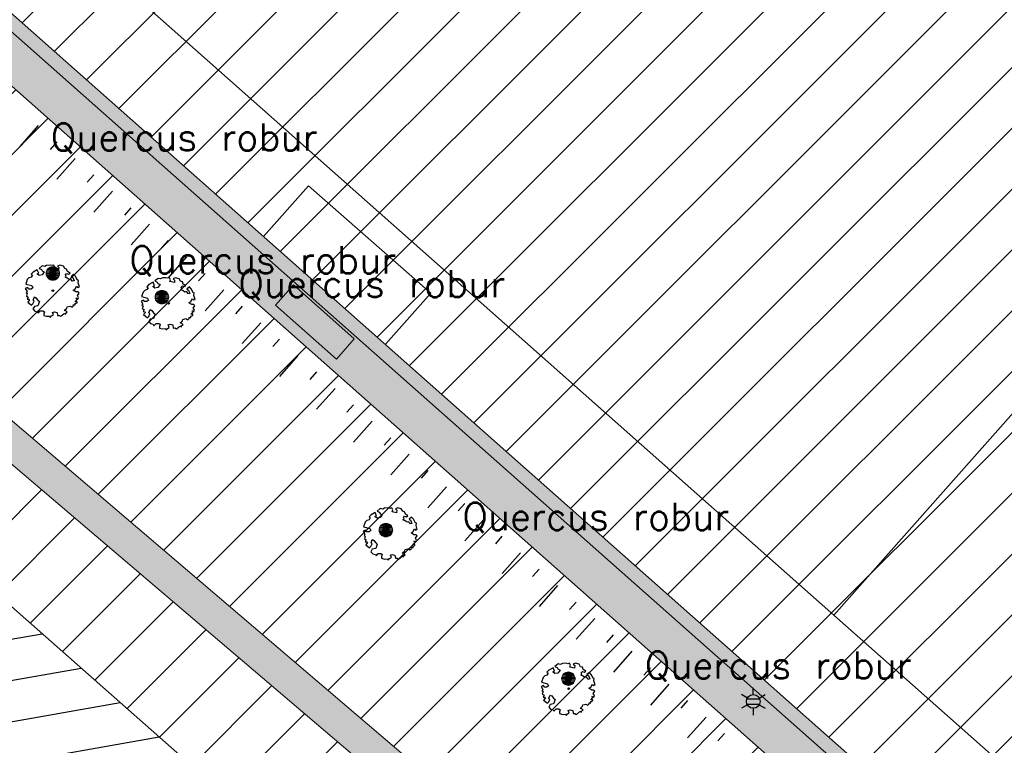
# Model space of a CAD drawing. Header units: metres. Extents: x 102852 to 106916, y 385458 to 392749.
# Tile 32 of 59: x 104866 to 104902, y 388155 to 388182. Entities that reach past the tile are written whole.
import ezdxf
from ezdxf.enums import TextEntityAlignment as Align

# ---------------------------------------------------------------- set-up
doc = ezdxf.new("R2010")
doc.units = ezdxf.units.M
for name, color, linetype, lineweight in [('0-GRAS OM SPORTVELDEN', 2, 'Continuous', 30), ('0-GRAS SPORTVELDEN', 3, 'Continuous', 30), ('0-KUNSTGRAS SPORTVELDEN', 152, 'Continuous', 30), ('0-VERHARDING', 5, 'Continuous', 30), ('B-WE-GR-BOOM-S', 90, 'Continuous', 30), ('B-WE-IE-GEBOUW-G', 10, 'Continuous', 0), ('B-WE-IE-OV-LICHTMAST-S', 40, 'Continuous', 30), ('B-WE-VH-KANTVERHARDING-G', 60, 'Continuous', 13), ('B-WE-VW-MARKERING_LANGS_STREEP_DOORGETROKKEN-G', 7, 'Continuous', 13), ('Bomen', 84, 'Continuous', 0), ('Boomsoort', 10, 'Continuous', 0)]:
    doc.layers.add(name, color=color, linetype=linetype, lineweight=lineweight)
doc.layers.add('03_INR_TALUD', color=1, linetype='Continuous')
doc.layers.add('X-XX-AL-HULPLIJN-G', color=2, linetype='Continuous', lineweight=18, plot=False)
doc.styles.add('NLCS-ISO', font='NLCS-ISO.ttf')
doc.styles.add('NLCS-ISO-M200-T25', font='NLCS-ISO.ttf', dxfattribs={"height": 0.5})
doc.styles.add('Style-txt', font='txt.shx')
pattern_1 = [(45, (0, 0), (-1.122532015, 1.122532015), [])]

# ---------------------------------------------------------------- blocks, each defined once
blk = doc.blocks.new('B-SIE-WEG_LICHTMAST-SO_7')
at = {"ltscale": 0.1}
for p, q in [((0, 1.27), (0, 2.53)), ((-1.1, 0.63), (-2.19, 1.27)), ((1.1, 0.63), (2.19, 1.27)), ((-1.1, -0.63), (-2.19, -1.27)), ((0, -1.27), (0, -2.53)), ((1.1, -0.63), (2.19, -1.27))]:
    blk.add_line(p, q, dxfattribs=at)
at = {"flags": 128}
for points in [[(-1.16, 0.5), (1.16, 0.5)], [(-1.16, -0.5), (1.16, -0.5)]]:
    blk.add_lwpolyline(points, dxfattribs=at)
at = {"ltscale": 0.1}
blk.add_circle((0, 0), 1.27, dxfattribs=at)
at = {"style": 'NLCS-ISO'}
blk.add_attdef('TYPE', text='', height=1.8, dxfattribs=at).set_placement((0, 2.53), align=Align.BOTTOM_CENTER)
blk = doc.blocks.new('SGR-BOOM_06_10')
at = {"linetype": 'Continuous', "flags": 128}
blk.add_lwpolyline([(2.7, 3.52), (2.53, 3.94), (2.2, 4.06), (1.94, 4.52), (1.27, 4.69), (0.86, 4.52), (1.11, 4.27), (1.06, 3.81), (0.23, 3.98), (0.35, 4.32), (0.18, 4.69), (-0.15, 4.61), (-0.49, 4.69), (-1.15, 4.65), (-1.49, 4.48), (-1.95, 4.57), (-2.54, 4.11), (-2.12, 3.9), (-1.99, 3.64), (-1.58, 3.44), (-1.99, 2.89), (-2.54, 2.77), (-2.92, 3.1), (-2.62, 3.22), (-2.87, 3.86), (-3.63, 3.43), (-4, 3.02), (-3.79, 2.85), (-4, 2.51), (-4.42, 2.35), (-4.72, 2.05), (-5.01, 1.21), (-3.88, 0.92), (-3.71, 0.54), (-4, 0.29), (-4.51, 0.29), (-4.6, 0.56), (-5.09, 0.38), (-4.76, -0.17), (-4.93, -0.38), (-4.72, -0.54), (-4.88, -1.01), (-4.53, -1.18), (-4.72, -1.55), (-4.42, -1.59), (-4.29, -1.71), (-4.62, -2.11), (-3.92, -2.68), (-3.67, -2.43), (-3.46, -1.97), (-3.63, -1.76), (-3.42, -1.17), (-3.12, -1.34), (-2.79, -1.76), (-2.5, -2.01), (-2.79, -2.81), (-3.42, -2.93), (-3.67, -3.39), (-3.33, -3.77), (-2.83, -3.9), (-2.77, -4.02), (-2.71, -4.15), (-2.33, -3.73), (-1.83, -3.73), (-1.57, -3.9), (-1.7, -4.27), (-1.7, -4.61), (-1.15, -4.74), (-0.61, -4.69), (-0.49, -4.94), (-0.23, -4.65), (0.1, -4.48), (-0.06, -4.01), (0.27, -3.9), (0.77, -4.02), (0.86, -4.61), (1.15, -4.57), (1.44, -4.74), (2.07, -4.23), (2.37, -4.36), (2.32, -4.15), (2.66, -3.98), (2.41, -3.73), (2.11, -3.64), (2.57, -3.23), (2.62, -2.98), (3.16, -2.85), (3.54, -3.06), (3.79, -2.81), (3.77, -2.63), (4.12, -2.63), (4.12, -2.39), (4.46, -2.26), (4.46, -2.05), (4.08, -2.05), (4.54, -1.59), (4.25, -1.42), (4.63, -1.55), (4.75, -1.26), (4.54, -0.92), (4.84, -0.46), (4.67, -0.25), (4.25, -0.25), (3.75, 0.08), (4.08, 0.29), (4.38, 0.84), (4.54, 0.59), (4.88, 0.71), (4.67, 1.43), (4.71, 1.89), (4.5, 1.97), (4.16, 2.64), (3.83, 3.01), (3.37, 2.6), (3.66, 2.43), (3.91, 1.8), (3.54, 1.72), (3.33, 2.14), (2.99, 2.05), (2.66, 2.31), (2.24, 2.51), (2.45, 2.68), (2.32, 2.93), (2.53, 3.18), (2.87, 3.06), (3.16, 3.23)], close=True, dxfattribs=at)
blk.add_circle((0, 0), 0.15)
at = {"style": 'NLCS-ISO-M200-T25'}
blk.add_attdef('TYPE', (0, 0), '', height=1.8, dxfattribs=at)
blk = doc.blocks.new('MPOLYGON_224')
at = {"layer": 'Bomen', "flags": 128}
for points in [[(104871.177, 388172.042), (104871.172, 388171.993), (104871.672, 388171.993)], [(104871.172, 388171.993), (104871.177, 388171.944), (104871.668, 388171.944)], [(104871.172, 388171.993), (104871.672, 388171.993), (104871.668, 388171.944)], [(104871.191, 388172.089), (104871.177, 388172.042), (104871.668, 388172.042)], [(104871.177, 388172.042), (104871.668, 388172.042), (104871.672, 388171.993)], [(104871.215, 388172.132), (104871.191, 388172.089), (104871.653, 388172.089)], [(104871.191, 388172.089), (104871.653, 388172.089), (104871.668, 388172.042)], [(104871.246, 388172.17), (104871.215, 388172.132), (104871.63, 388172.132)], [(104871.215, 388172.132), (104871.63, 388172.132), (104871.653, 388172.089)], [(104871.284, 388172.201), (104871.246, 388172.17), (104871.599, 388172.17)], [(104871.246, 388172.17), (104871.599, 388172.17), (104871.63, 388172.132)], [(104871.327, 388172.224), (104871.284, 388172.201), (104871.561, 388172.201)], [(104871.284, 388172.201), (104871.561, 388172.201), (104871.599, 388172.17)], [(104871.374, 388172.238), (104871.327, 388172.224), (104871.518, 388172.224)], [(104871.327, 388172.224), (104871.518, 388172.224), (104871.561, 388172.201)], [(104871.422, 388172.243), (104871.374, 388172.238), (104871.471, 388172.238)], [(104871.374, 388172.238), (104871.471, 388172.238), (104871.518, 388172.224)], [(104871.177, 388171.944), (104871.191, 388171.897), (104871.653, 388171.897)], [(104871.177, 388171.944), (104871.668, 388171.944), (104871.653, 388171.897)], [(104871.191, 388171.897), (104871.215, 388171.854), (104871.63, 388171.854)], [(104871.191, 388171.897), (104871.653, 388171.897), (104871.63, 388171.854)], [(104871.215, 388171.854), (104871.246, 388171.816), (104871.599, 388171.816)], [(104871.215, 388171.854), (104871.63, 388171.854), (104871.599, 388171.816)], [(104871.246, 388171.816), (104871.284, 388171.785), (104871.561, 388171.785)], [(104871.246, 388171.816), (104871.599, 388171.816), (104871.561, 388171.785)], [(104871.284, 388171.785), (104871.327, 388171.762), (104871.518, 388171.762)], [(104871.284, 388171.785), (104871.561, 388171.785), (104871.518, 388171.762)], [(104871.327, 388171.762), (104871.374, 388171.748), (104871.471, 388171.748)], [(104871.327, 388171.762), (104871.518, 388171.762), (104871.471, 388171.748)], [(104871.374, 388171.748), (104871.471, 388171.748), (104871.422, 388171.743)]]:
    blk.add_lwpolyline(points, close=True, dxfattribs=at)
at = {"layer": 'Bomen', "color": 74, "true_color": 0x55aa00, "flags": 128}
for points in [[(104871.172, 388171.993), (104871.177, 388172.042)], [(104871.177, 388171.944), (104871.172, 388171.993)], [(104871.177, 388172.042), (104871.191, 388172.089)], [(104871.191, 388172.089), (104871.215, 388172.132)], [(104871.215, 388172.132), (104871.246, 388172.17)], [(104871.246, 388172.17), (104871.284, 388172.201)], [(104871.284, 388172.201), (104871.327, 388172.224)], [(104871.327, 388172.224), (104871.374, 388172.238)], [(104871.374, 388172.238), (104871.422, 388172.243)], [(104871.422, 388172.243), (104871.471, 388172.238)], [(104871.471, 388172.238), (104871.518, 388172.224)], [(104871.518, 388172.224), (104871.561, 388172.201)], [(104871.561, 388172.201), (104871.599, 388172.17)], [(104871.599, 388172.17), (104871.63, 388172.132)], [(104871.63, 388172.132), (104871.653, 388172.089)], [(104871.653, 388172.089), (104871.668, 388172.042)], [(104871.668, 388172.042), (104871.672, 388171.993)], [(104871.672, 388171.993), (104871.668, 388171.944)], [(104871.191, 388171.897), (104871.177, 388171.944)], [(104871.215, 388171.854), (104871.191, 388171.897)], [(104871.246, 388171.816), (104871.215, 388171.854)], [(104871.284, 388171.785), (104871.246, 388171.816)], [(104871.327, 388171.762), (104871.284, 388171.785)], [(104871.374, 388171.748), (104871.327, 388171.762)], [(104871.422, 388171.743), (104871.374, 388171.748)], [(104871.471, 388171.748), (104871.422, 388171.743)], [(104871.518, 388171.762), (104871.471, 388171.748)], [(104871.561, 388171.785), (104871.518, 388171.762)], [(104871.599, 388171.816), (104871.561, 388171.785)], [(104871.63, 388171.854), (104871.599, 388171.816)], [(104871.653, 388171.897), (104871.63, 388171.854)], [(104871.668, 388171.944), (104871.653, 388171.897)]]:
    blk.add_lwpolyline(points, dxfattribs=at)
at = {"layer": 'Bomen'}
for points in [[(104871.177, 388172.042), (104871.172, 388171.993), (104871.672, 388171.993)], [(104871.191, 388172.089), (104871.177, 388172.042), (104871.668, 388172.042)], [(104871.177, 388172.042), (104871.668, 388172.042), (104871.672, 388171.993)], [(104871.215, 388172.132), (104871.191, 388172.089), (104871.653, 388172.089)], [(104871.191, 388172.089), (104871.653, 388172.089), (104871.668, 388172.042)], [(104871.246, 388172.17), (104871.215, 388172.132), (104871.63, 388172.132)], [(104871.215, 388172.132), (104871.63, 388172.132), (104871.653, 388172.089)], [(104871.284, 388172.201), (104871.246, 388172.17), (104871.599, 388172.17)], [(104871.246, 388172.17), (104871.599, 388172.17), (104871.63, 388172.132)], [(104871.327, 388172.224), (104871.284, 388172.201), (104871.561, 388172.201)], [(104871.284, 388172.201), (104871.561, 388172.201), (104871.599, 388172.17)], [(104871.374, 388172.238), (104871.327, 388172.224), (104871.518, 388172.224)], [(104871.327, 388172.224), (104871.518, 388172.224), (104871.561, 388172.201)], [(104871.422, 388172.243), (104871.374, 388172.238), (104871.471, 388172.238)], [(104871.374, 388172.238), (104871.471, 388172.238), (104871.518, 388172.224)]]:
    blk.add_solid(points, dxfattribs=at)
at = {"layer": 'Bomen', "extrusion": (0, 0, -1)}
for points in [[(-104871.172, 388171.993), (-104871.177, 388171.944), (-104871.668, 388171.944)], [(-104871.172, 388171.993), (-104871.672, 388171.993), (-104871.668, 388171.944)], [(-104871.177, 388171.944), (-104871.191, 388171.897), (-104871.653, 388171.897)], [(-104871.177, 388171.944), (-104871.668, 388171.944), (-104871.653, 388171.897)], [(-104871.191, 388171.897), (-104871.215, 388171.854), (-104871.63, 388171.854)], [(-104871.191, 388171.897), (-104871.653, 388171.897), (-104871.63, 388171.854)], [(-104871.215, 388171.854), (-104871.246, 388171.816), (-104871.599, 388171.816)], [(-104871.215, 388171.854), (-104871.63, 388171.854), (-104871.599, 388171.816)], [(-104871.246, 388171.816), (-104871.284, 388171.785), (-104871.561, 388171.785)], [(-104871.246, 388171.816), (-104871.599, 388171.816), (-104871.561, 388171.785)], [(-104871.284, 388171.785), (-104871.327, 388171.762), (-104871.518, 388171.762)], [(-104871.284, 388171.785), (-104871.561, 388171.785), (-104871.518, 388171.762)], [(-104871.327, 388171.762), (-104871.374, 388171.748), (-104871.471, 388171.748)], [(-104871.327, 388171.762), (-104871.518, 388171.762), (-104871.471, 388171.748)], [(-104871.374, 388171.748), (-104871.471, 388171.748), (-104871.422, 388171.743)]]:
    blk.add_solid(points, dxfattribs=at)
blk = doc.blocks.new('MPOLYGON_345')
at = {"layer": 'Bomen', "flags": 128}
for points in [[(104886.367, 388158.159), (104886.32, 388158.145), (104886.511, 388158.145)], [(104886.416, 388158.164), (104886.367, 388158.159), (104886.464, 388158.159)], [(104886.367, 388158.159), (104886.464, 388158.159), (104886.511, 388158.145)], [(104886.17, 388157.962), (104886.166, 388157.914), (104886.666, 388157.914)], [(104886.166, 388157.914), (104886.17, 388157.865), (104886.661, 388157.865)], [(104886.166, 388157.914), (104886.666, 388157.914), (104886.661, 388157.865)], [(104886.185, 388158.009), (104886.17, 388157.962), (104886.661, 388157.962)], [(104886.17, 388157.962), (104886.661, 388157.962), (104886.666, 388157.914)], [(104886.17, 388157.865), (104886.185, 388157.818), (104886.647, 388157.818)], [(104886.17, 388157.865), (104886.661, 388157.865), (104886.647, 388157.818)], [(104886.208, 388158.052), (104886.185, 388158.009), (104886.647, 388158.009)], [(104886.185, 388158.009), (104886.647, 388158.009), (104886.661, 388157.962)], [(104886.185, 388157.818), (104886.208, 388157.775), (104886.623, 388157.775)], [(104886.185, 388157.818), (104886.647, 388157.818), (104886.623, 388157.775)], [(104886.239, 388158.09), (104886.208, 388158.052), (104886.623, 388158.052)], [(104886.208, 388158.052), (104886.623, 388158.052), (104886.647, 388158.009)], [(104886.277, 388158.121), (104886.239, 388158.09), (104886.592, 388158.09)], [(104886.239, 388158.09), (104886.592, 388158.09), (104886.623, 388158.052)], [(104886.32, 388158.145), (104886.277, 388158.121), (104886.554, 388158.121)], [(104886.277, 388158.121), (104886.554, 388158.121), (104886.592, 388158.09)], [(104886.32, 388158.145), (104886.511, 388158.145), (104886.554, 388158.121)], [(104886.208, 388157.775), (104886.239, 388157.737), (104886.592, 388157.737)], [(104886.208, 388157.775), (104886.623, 388157.775), (104886.592, 388157.737)], [(104886.239, 388157.737), (104886.277, 388157.706), (104886.554, 388157.706)], [(104886.239, 388157.737), (104886.592, 388157.737), (104886.554, 388157.706)], [(104886.277, 388157.706), (104886.32, 388157.683), (104886.511, 388157.683)], [(104886.277, 388157.706), (104886.554, 388157.706), (104886.511, 388157.683)], [(104886.32, 388157.683), (104886.367, 388157.668), (104886.464, 388157.668)], [(104886.32, 388157.683), (104886.511, 388157.683), (104886.464, 388157.668)], [(104886.367, 388157.668), (104886.464, 388157.668), (104886.416, 388157.664)]]:
    blk.add_lwpolyline(points, close=True, dxfattribs=at)
at = {"layer": 'Bomen', "color": 74, "true_color": 0x55aa00, "flags": 128}
for points in [[(104886.32, 388158.145), (104886.367, 388158.159)], [(104886.367, 388158.159), (104886.416, 388158.164)], [(104886.416, 388158.164), (104886.464, 388158.159)], [(104886.464, 388158.159), (104886.511, 388158.145)], [(104886.166, 388157.914), (104886.17, 388157.962)], [(104886.17, 388157.865), (104886.166, 388157.914)], [(104886.17, 388157.962), (104886.185, 388158.009)], [(104886.185, 388157.818), (104886.17, 388157.865)], [(104886.185, 388158.009), (104886.208, 388158.052)], [(104886.208, 388157.775), (104886.185, 388157.818)], [(104886.208, 388158.052), (104886.239, 388158.09)], [(104886.239, 388158.09), (104886.277, 388158.121)], [(104886.277, 388158.121), (104886.32, 388158.145)], [(104886.511, 388158.145), (104886.554, 388158.121)], [(104886.554, 388158.121), (104886.592, 388158.09)], [(104886.592, 388158.09), (104886.623, 388158.052)], [(104886.623, 388158.052), (104886.647, 388158.009)], [(104886.647, 388157.818), (104886.623, 388157.775)], [(104886.647, 388158.009), (104886.661, 388157.962)], [(104886.661, 388157.865), (104886.647, 388157.818)], [(104886.661, 388157.962), (104886.666, 388157.914)], [(104886.666, 388157.914), (104886.661, 388157.865)], [(104886.239, 388157.737), (104886.208, 388157.775)], [(104886.277, 388157.706), (104886.239, 388157.737)], [(104886.32, 388157.683), (104886.277, 388157.706)], [(104886.367, 388157.668), (104886.32, 388157.683)], [(104886.416, 388157.664), (104886.367, 388157.668)], [(104886.464, 388157.668), (104886.416, 388157.664)], [(104886.511, 388157.683), (104886.464, 388157.668)], [(104886.554, 388157.706), (104886.511, 388157.683)], [(104886.592, 388157.737), (104886.554, 388157.706)], [(104886.623, 388157.775), (104886.592, 388157.737)]]:
    blk.add_lwpolyline(points, dxfattribs=at)
at = {"layer": 'Bomen'}
for points in [[(104886.367, 388158.159), (104886.32, 388158.145), (104886.511, 388158.145)], [(104886.416, 388158.164), (104886.367, 388158.159), (104886.464, 388158.159)], [(104886.367, 388158.159), (104886.464, 388158.159), (104886.511, 388158.145)], [(104886.17, 388157.962), (104886.166, 388157.914), (104886.666, 388157.914)], [(104886.185, 388158.009), (104886.17, 388157.962), (104886.661, 388157.962)], [(104886.17, 388157.962), (104886.661, 388157.962), (104886.666, 388157.914)], [(104886.208, 388158.052), (104886.185, 388158.009), (104886.647, 388158.009)], [(104886.185, 388158.009), (104886.647, 388158.009), (104886.661, 388157.962)], [(104886.239, 388158.09), (104886.208, 388158.052), (104886.623, 388158.052)], [(104886.208, 388158.052), (104886.623, 388158.052), (104886.647, 388158.009)], [(104886.277, 388158.121), (104886.239, 388158.09), (104886.592, 388158.09)], [(104886.239, 388158.09), (104886.592, 388158.09), (104886.623, 388158.052)], [(104886.32, 388158.145), (104886.277, 388158.121), (104886.554, 388158.121)], [(104886.277, 388158.121), (104886.554, 388158.121), (104886.592, 388158.09)], [(104886.32, 388158.145), (104886.511, 388158.145), (104886.554, 388158.121)]]:
    blk.add_solid(points, dxfattribs=at)
at = {"layer": 'Bomen', "extrusion": (0, 0, -1)}
for points in [[(-104886.166, 388157.914), (-104886.17, 388157.865), (-104886.661, 388157.865)], [(-104886.166, 388157.914), (-104886.666, 388157.914), (-104886.661, 388157.865)], [(-104886.17, 388157.865), (-104886.185, 388157.818), (-104886.647, 388157.818)], [(-104886.17, 388157.865), (-104886.661, 388157.865), (-104886.647, 388157.818)], [(-104886.185, 388157.818), (-104886.208, 388157.775), (-104886.623, 388157.775)], [(-104886.185, 388157.818), (-104886.647, 388157.818), (-104886.623, 388157.775)], [(-104886.208, 388157.775), (-104886.239, 388157.737), (-104886.592, 388157.737)], [(-104886.208, 388157.775), (-104886.623, 388157.775), (-104886.592, 388157.737)], [(-104886.239, 388157.737), (-104886.277, 388157.706), (-104886.554, 388157.706)], [(-104886.239, 388157.737), (-104886.592, 388157.737), (-104886.554, 388157.706)], [(-104886.277, 388157.706), (-104886.32, 388157.683), (-104886.511, 388157.683)], [(-104886.277, 388157.706), (-104886.554, 388157.706), (-104886.511, 388157.683)], [(-104886.32, 388157.683), (-104886.367, 388157.668), (-104886.464, 388157.668)], [(-104886.32, 388157.683), (-104886.511, 388157.683), (-104886.464, 388157.668)], [(-104886.367, 388157.668), (-104886.464, 388157.668), (-104886.416, 388157.664)]]:
    blk.add_solid(points, dxfattribs=at)
blk = doc.blocks.new('MPOLYGON_397')
at = {"layer": 'Bomen', "flags": 128}
for points in [[(104867.222, 388173.045), (104867.19, 388173.007), (104867.606, 388173.007)], [(104867.259, 388173.076), (104867.222, 388173.045), (104867.575, 388173.045)], [(104867.222, 388173.045), (104867.575, 388173.045), (104867.606, 388173.007)], [(104867.303, 388173.099), (104867.259, 388173.076), (104867.537, 388173.076)], [(104867.259, 388173.076), (104867.537, 388173.076), (104867.575, 388173.045)], [(104867.35, 388173.113), (104867.303, 388173.099), (104867.494, 388173.099)], [(104867.303, 388173.099), (104867.494, 388173.099), (104867.537, 388173.076)], [(104867.398, 388173.118), (104867.35, 388173.113), (104867.447, 388173.113)], [(104867.35, 388173.113), (104867.447, 388173.113), (104867.494, 388173.099)], [(104867.153, 388172.917), (104867.148, 388172.868), (104867.648, 388172.868)], [(104867.148, 388172.868), (104867.153, 388172.819), (104867.644, 388172.819)], [(104867.148, 388172.868), (104867.648, 388172.868), (104867.644, 388172.819)], [(104867.167, 388172.964), (104867.153, 388172.917), (104867.644, 388172.917)], [(104867.153, 388172.917), (104867.644, 388172.917), (104867.648, 388172.868)], [(104867.153, 388172.819), (104867.167, 388172.773), (104867.629, 388172.773)], [(104867.153, 388172.819), (104867.644, 388172.819), (104867.629, 388172.773)], [(104867.19, 388173.007), (104867.167, 388172.964), (104867.629, 388172.964)], [(104867.167, 388172.964), (104867.629, 388172.964), (104867.644, 388172.917)], [(104867.167, 388172.773), (104867.19, 388172.729), (104867.606, 388172.729)], [(104867.167, 388172.773), (104867.629, 388172.773), (104867.606, 388172.729)], [(104867.19, 388173.007), (104867.606, 388173.007), (104867.629, 388172.964)], [(104867.19, 388172.729), (104867.222, 388172.691), (104867.575, 388172.691)], [(104867.19, 388172.729), (104867.606, 388172.729), (104867.575, 388172.691)], [(104867.222, 388172.691), (104867.259, 388172.66), (104867.537, 388172.66)], [(104867.222, 388172.691), (104867.575, 388172.691), (104867.537, 388172.66)], [(104867.259, 388172.66), (104867.303, 388172.637), (104867.494, 388172.637)], [(104867.259, 388172.66), (104867.537, 388172.66), (104867.494, 388172.637)], [(104867.303, 388172.637), (104867.35, 388172.623), (104867.447, 388172.623)], [(104867.303, 388172.637), (104867.494, 388172.637), (104867.447, 388172.623)], [(104867.35, 388172.623), (104867.447, 388172.623), (104867.398, 388172.618)]]:
    blk.add_lwpolyline(points, close=True, dxfattribs=at)
at = {"layer": 'Bomen', "color": 74, "true_color": 0x55aa00, "flags": 128}
for points in [[(104867.19, 388173.007), (104867.222, 388173.045)], [(104867.222, 388173.045), (104867.259, 388173.076)], [(104867.259, 388173.076), (104867.303, 388173.099)], [(104867.303, 388173.099), (104867.35, 388173.113)], [(104867.35, 388173.113), (104867.398, 388173.118)], [(104867.398, 388173.118), (104867.447, 388173.113)], [(104867.447, 388173.113), (104867.494, 388173.099)], [(104867.494, 388173.099), (104867.537, 388173.076)], [(104867.537, 388173.076), (104867.575, 388173.045)], [(104867.575, 388173.045), (104867.606, 388173.007)], [(104867.148, 388172.868), (104867.153, 388172.917)], [(104867.153, 388172.819), (104867.148, 388172.868)], [(104867.153, 388172.917), (104867.167, 388172.964)], [(104867.167, 388172.773), (104867.153, 388172.819)], [(104867.167, 388172.964), (104867.19, 388173.007)], [(104867.19, 388172.729), (104867.167, 388172.773)], [(104867.222, 388172.691), (104867.19, 388172.729)], [(104867.259, 388172.66), (104867.222, 388172.691)], [(104867.575, 388172.691), (104867.537, 388172.66)], [(104867.606, 388172.729), (104867.575, 388172.691)], [(104867.606, 388173.007), (104867.629, 388172.964)], [(104867.629, 388172.773), (104867.606, 388172.729)], [(104867.629, 388172.964), (104867.644, 388172.917)], [(104867.644, 388172.819), (104867.629, 388172.773)], [(104867.644, 388172.917), (104867.648, 388172.868)], [(104867.648, 388172.868), (104867.644, 388172.819)], [(104867.303, 388172.637), (104867.259, 388172.66)], [(104867.35, 388172.623), (104867.303, 388172.637)], [(104867.398, 388172.618), (104867.35, 388172.623)], [(104867.447, 388172.623), (104867.398, 388172.618)], [(104867.494, 388172.637), (104867.447, 388172.623)], [(104867.537, 388172.66), (104867.494, 388172.637)]]:
    blk.add_lwpolyline(points, dxfattribs=at)
at = {"layer": 'Bomen'}
for points in [[(104867.222, 388173.045), (104867.19, 388173.007), (104867.606, 388173.007)], [(104867.259, 388173.076), (104867.222, 388173.045), (104867.575, 388173.045)], [(104867.222, 388173.045), (104867.575, 388173.045), (104867.606, 388173.007)], [(104867.303, 388173.099), (104867.259, 388173.076), (104867.537, 388173.076)], [(104867.259, 388173.076), (104867.537, 388173.076), (104867.575, 388173.045)], [(104867.35, 388173.113), (104867.303, 388173.099), (104867.494, 388173.099)], [(104867.303, 388173.099), (104867.494, 388173.099), (104867.537, 388173.076)], [(104867.398, 388173.118), (104867.35, 388173.113), (104867.447, 388173.113)], [(104867.35, 388173.113), (104867.447, 388173.113), (104867.494, 388173.099)], [(104867.153, 388172.917), (104867.148, 388172.868), (104867.648, 388172.868)], [(104867.167, 388172.964), (104867.153, 388172.917), (104867.644, 388172.917)], [(104867.153, 388172.917), (104867.644, 388172.917), (104867.648, 388172.868)], [(104867.19, 388173.007), (104867.167, 388172.964), (104867.629, 388172.964)], [(104867.167, 388172.964), (104867.629, 388172.964), (104867.644, 388172.917)], [(104867.19, 388173.007), (104867.606, 388173.007), (104867.629, 388172.964)]]:
    blk.add_solid(points, dxfattribs=at)
at = {"layer": 'Bomen', "extrusion": (0, 0, -1)}
for points in [[(-104867.148, 388172.868), (-104867.153, 388172.819), (-104867.644, 388172.819)], [(-104867.148, 388172.868), (-104867.648, 388172.868), (-104867.644, 388172.819)], [(-104867.153, 388172.819), (-104867.167, 388172.773), (-104867.629, 388172.773)], [(-104867.153, 388172.819), (-104867.644, 388172.819), (-104867.629, 388172.773)], [(-104867.167, 388172.773), (-104867.19, 388172.729), (-104867.606, 388172.729)], [(-104867.167, 388172.773), (-104867.629, 388172.773), (-104867.606, 388172.729)], [(-104867.19, 388172.729), (-104867.222, 388172.691), (-104867.575, 388172.691)], [(-104867.19, 388172.729), (-104867.606, 388172.729), (-104867.575, 388172.691)], [(-104867.222, 388172.691), (-104867.259, 388172.66), (-104867.537, 388172.66)], [(-104867.222, 388172.691), (-104867.575, 388172.691), (-104867.537, 388172.66)], [(-104867.259, 388172.66), (-104867.303, 388172.637), (-104867.494, 388172.637)], [(-104867.259, 388172.66), (-104867.537, 388172.66), (-104867.494, 388172.637)], [(-104867.303, 388172.637), (-104867.35, 388172.623), (-104867.447, 388172.623)], [(-104867.303, 388172.637), (-104867.494, 388172.637), (-104867.447, 388172.623)], [(-104867.35, 388172.623), (-104867.447, 388172.623), (-104867.398, 388172.618)]]:
    blk.add_solid(points, dxfattribs=at)
blk = doc.blocks.new('MPOLYGON_398')
at = {"layer": 'Bomen', "flags": 128}
for points in [[(104879.546, 388163.606), (104879.508, 388163.574), (104879.862, 388163.574)], [(104879.589, 388163.629), (104879.546, 388163.606), (104879.824, 388163.606)], [(104879.546, 388163.606), (104879.824, 388163.606), (104879.862, 388163.574)], [(104879.636, 388163.643), (104879.589, 388163.629), (104879.78, 388163.629)], [(104879.589, 388163.629), (104879.78, 388163.629), (104879.824, 388163.606)], [(104879.685, 388163.648), (104879.636, 388163.643), (104879.734, 388163.643)], [(104879.636, 388163.643), (104879.734, 388163.643), (104879.78, 388163.629)], [(104879.44, 388163.446), (104879.435, 388163.398), (104879.935, 388163.398)], [(104879.435, 388163.398), (104879.44, 388163.349), (104879.93, 388163.349)], [(104879.435, 388163.398), (104879.935, 388163.398), (104879.93, 388163.349)], [(104879.454, 388163.493), (104879.44, 388163.446), (104879.93, 388163.446)], [(104879.44, 388163.446), (104879.93, 388163.446), (104879.935, 388163.398)], [(104879.44, 388163.349), (104879.454, 388163.302), (104879.916, 388163.302)], [(104879.44, 388163.349), (104879.93, 388163.349), (104879.916, 388163.302)], [(104879.477, 388163.537), (104879.454, 388163.493), (104879.916, 388163.493)], [(104879.454, 388163.493), (104879.916, 388163.493), (104879.93, 388163.446)], [(104879.454, 388163.302), (104879.477, 388163.259), (104879.893, 388163.259)], [(104879.454, 388163.302), (104879.916, 388163.302), (104879.893, 388163.259)], [(104879.508, 388163.574), (104879.477, 388163.537), (104879.893, 388163.537)], [(104879.477, 388163.537), (104879.893, 388163.537), (104879.916, 388163.493)], [(104879.477, 388163.259), (104879.508, 388163.221), (104879.862, 388163.221)], [(104879.477, 388163.259), (104879.893, 388163.259), (104879.862, 388163.221)], [(104879.508, 388163.574), (104879.862, 388163.574), (104879.893, 388163.537)], [(104879.508, 388163.221), (104879.546, 388163.19), (104879.824, 388163.19)], [(104879.508, 388163.221), (104879.862, 388163.221), (104879.824, 388163.19)], [(104879.546, 388163.19), (104879.589, 388163.167), (104879.78, 388163.167)], [(104879.546, 388163.19), (104879.824, 388163.19), (104879.78, 388163.167)], [(104879.589, 388163.167), (104879.636, 388163.152), (104879.734, 388163.152)], [(104879.589, 388163.167), (104879.78, 388163.167), (104879.734, 388163.152)], [(104879.636, 388163.152), (104879.734, 388163.152), (104879.685, 388163.148)]]:
    blk.add_lwpolyline(points, close=True, dxfattribs=at)
at = {"layer": 'Bomen', "color": 74, "true_color": 0x55aa00, "flags": 128}
for points in [[(104879.508, 388163.574), (104879.546, 388163.606)], [(104879.546, 388163.606), (104879.589, 388163.629)], [(104879.589, 388163.629), (104879.636, 388163.643)], [(104879.636, 388163.643), (104879.685, 388163.648)], [(104879.685, 388163.648), (104879.734, 388163.643)], [(104879.734, 388163.643), (104879.78, 388163.629)], [(104879.78, 388163.629), (104879.824, 388163.606)], [(104879.824, 388163.606), (104879.862, 388163.574)], [(104879.435, 388163.398), (104879.44, 388163.446)], [(104879.44, 388163.349), (104879.435, 388163.398)], [(104879.44, 388163.446), (104879.454, 388163.493)], [(104879.454, 388163.302), (104879.44, 388163.349)], [(104879.454, 388163.493), (104879.477, 388163.537)], [(104879.477, 388163.259), (104879.454, 388163.302)], [(104879.477, 388163.537), (104879.508, 388163.574)], [(104879.508, 388163.221), (104879.477, 388163.259)], [(104879.862, 388163.574), (104879.893, 388163.537)], [(104879.893, 388163.259), (104879.862, 388163.221)], [(104879.893, 388163.537), (104879.916, 388163.493)], [(104879.916, 388163.302), (104879.893, 388163.259)], [(104879.916, 388163.493), (104879.93, 388163.446)], [(104879.93, 388163.349), (104879.916, 388163.302)], [(104879.93, 388163.446), (104879.935, 388163.398)], [(104879.935, 388163.398), (104879.93, 388163.349)], [(104879.546, 388163.19), (104879.508, 388163.221)], [(104879.589, 388163.167), (104879.546, 388163.19)], [(104879.636, 388163.152), (104879.589, 388163.167)], [(104879.685, 388163.148), (104879.636, 388163.152)], [(104879.734, 388163.152), (104879.685, 388163.148)], [(104879.78, 388163.167), (104879.734, 388163.152)], [(104879.824, 388163.19), (104879.78, 388163.167)], [(104879.862, 388163.221), (104879.824, 388163.19)]]:
    blk.add_lwpolyline(points, dxfattribs=at)
at = {"layer": 'Bomen'}
for points in [[(104879.546, 388163.606), (104879.508, 388163.574), (104879.862, 388163.574)], [(104879.589, 388163.629), (104879.546, 388163.606), (104879.824, 388163.606)], [(104879.546, 388163.606), (104879.824, 388163.606), (104879.862, 388163.574)], [(104879.636, 388163.643), (104879.589, 388163.629), (104879.78, 388163.629)], [(104879.589, 388163.629), (104879.78, 388163.629), (104879.824, 388163.606)], [(104879.685, 388163.648), (104879.636, 388163.643), (104879.734, 388163.643)], [(104879.636, 388163.643), (104879.734, 388163.643), (104879.78, 388163.629)], [(104879.44, 388163.446), (104879.435, 388163.398), (104879.935, 388163.398)], [(104879.454, 388163.493), (104879.44, 388163.446), (104879.93, 388163.446)], [(104879.44, 388163.446), (104879.93, 388163.446), (104879.935, 388163.398)], [(104879.477, 388163.537), (104879.454, 388163.493), (104879.916, 388163.493)], [(104879.454, 388163.493), (104879.916, 388163.493), (104879.93, 388163.446)], [(104879.508, 388163.574), (104879.477, 388163.537), (104879.893, 388163.537)], [(104879.477, 388163.537), (104879.893, 388163.537), (104879.916, 388163.493)], [(104879.508, 388163.574), (104879.862, 388163.574), (104879.893, 388163.537)]]:
    blk.add_solid(points, dxfattribs=at)
at = {"layer": 'Bomen', "extrusion": (0, 0, -1)}
for points in [[(-104879.435, 388163.398), (-104879.44, 388163.349), (-104879.93, 388163.349)], [(-104879.435, 388163.398), (-104879.935, 388163.398), (-104879.93, 388163.349)], [(-104879.44, 388163.349), (-104879.454, 388163.302), (-104879.916, 388163.302)], [(-104879.44, 388163.349), (-104879.93, 388163.349), (-104879.916, 388163.302)], [(-104879.454, 388163.302), (-104879.477, 388163.259), (-104879.893, 388163.259)], [(-104879.454, 388163.302), (-104879.916, 388163.302), (-104879.893, 388163.259)], [(-104879.477, 388163.259), (-104879.508, 388163.221), (-104879.862, 388163.221)], [(-104879.477, 388163.259), (-104879.893, 388163.259), (-104879.862, 388163.221)], [(-104879.508, 388163.221), (-104879.546, 388163.19), (-104879.824, 388163.19)], [(-104879.508, 388163.221), (-104879.862, 388163.221), (-104879.824, 388163.19)], [(-104879.546, 388163.19), (-104879.589, 388163.167), (-104879.78, 388163.167)], [(-104879.546, 388163.19), (-104879.824, 388163.19), (-104879.78, 388163.167)], [(-104879.589, 388163.167), (-104879.636, 388163.152), (-104879.734, 388163.152)], [(-104879.589, 388163.167), (-104879.78, 388163.167), (-104879.734, 388163.152)], [(-104879.636, 388163.152), (-104879.734, 388163.152), (-104879.685, 388163.148)]]:
    blk.add_solid(points, dxfattribs=at)

msp = doc.modelspace()

# ---------------------------------------------------------------- hatches: boundary and pattern name
at = {"layer": '0-GRAS OM SPORTVELDEN', "ltscale": 0.2}
h = msp.add_hatch(dxfattribs=at)
h.set_pattern_fill('ANSI31', color=256, scale=0.1, pattern_type=2)
h.set_pattern_definition(pattern_1)
h.paths.add_polyline_path([(104851.94, 388181.447), (104851.214, 388179.951), (104887.975, 388148.582), (104889.02, 388149.856), (104889.183, 388149.698), (104901.649, 388138.791), (104900.565, 388137.591), (104931.466, 388109.231), (104936.47, 388115.084), (104940.757, 388119.84), (104946.753, 388126.657), (104945.639, 388127.639), (104956.194, 388139.72), (104955.286, 388140.515), (104955.286, 388140.515), (104953.929, 388141.718), (104937.747, 388123.455), (104934.1, 388119.338), (104926.901, 388125.717), (104926.902, 388125.719), (104926.187, 388124.74), (104925.068, 388125.712), (104924.877, 388125.863), (104925.655, 388126.813), (104925.659, 388126.817), (104921.376, 388130.612), (104920.488, 388129.611), (104929.661, 388121.307), (104929.325, 388120.937), (104920.157, 388129.236), (104918.723, 388127.618), (104914.233, 388131.597), (104915.708, 388133.263), (104913.074, 388135.648), (104913.41, 388136.018), (104916.04, 388133.637), (104916.885, 388134.591), (104916.885, 388134.591), (104896.944, 388152.26), (104896.156, 388151.396), (104893.933, 388153.557), (104894.667, 388154.278), (104865.241, 388180.35), (104865.241, 388180.35), (104859.936, 388174.363)])
h.paths.add_polyline_path([(104904.598, 388141.694), (104893.905, 388151.132), (104893.575, 388150.758), (104904.268, 388141.32)], flags=16)
h.paths.add_polyline_path([(104913.371, 388132.344), (104905.251, 388139.941), (104904.909, 388139.575), (104913.029, 388131.978)], flags=16)
h = msp.add_hatch(dxfattribs=at)
h.set_pattern_fill('ANSI31', color=256, scale=0.1, pattern_type=2)
h.set_pattern_definition(pattern_1)
h.paths.add_polyline_path([(104931.259, 388098.723), (104935.748, 388104.306), (104932.276, 388107.3), (104932.069, 388107.07), (104899.764, 388136.612), (104887.241, 388147.621), (104851.309, 388178.233), (104832.342, 388158.616), (104831.843, 388158.104), (104831.465, 388157.64), (104818.583, 388142.927), (104818.137, 388142.346), (104801.294, 388120.755), (104820.118, 388103.683), (104820.728, 388104.336), (104820.898, 388104.18), (104820.903, 388104.186), (104823.217, 388102.051), (104824.832, 388100.569), (104824.236, 388099.938), (104833.228, 388091.723), (104853.121, 388074.145), (104860.173, 388068.104), (104860.753, 388068.77), (104860.945, 388068.604), (104860.976, 388068.642), (104864.796, 388065.325), (104864.971, 388065.137), (104864.4, 388064.471), (104885.064, 388046.806), (104904.231, 388066.711), (104916.402, 388080.431), (104917.689, 388081.952), (104918.326, 388082.626), (104925.171, 388091.15)])
h.paths.add_polyline_path([(104806.075, 388121.001), (104806.819, 388120.336), (104845.325, 388086.549), (104884.168, 388052.437), (104884.811, 388051.88), (104885.4, 388052.565), (104890.793, 388058.687), (104894.195, 388062.567), (104901.478, 388070.823), (104905.206, 388074.986), (104913.735, 388084.735), (104921.046, 388093.028), (104924.381, 388096.816), (104930.475, 388103.675), (104930.435, 388103.69), (104929.758, 388104.285), (104891.006, 388138.374), (104852.304, 388172.559), (104851.659, 388173.104), (104851.125, 388172.472), (104845.725, 388166.308), (104842.248, 388162.329), (104835.038, 388154.084), (104822.848, 388140.165), (104815.55, 388131.844), (104812.07, 388127.846), (104806.675, 388121.69)], flags=16)
at = {"layer": '0-GRAS SPORTVELDEN'}
h = msp.add_hatch(dxfattribs=at)
h.set_pattern_fill('HATCH', color=256, scale=0.1, style=0, pattern_type=2)
h.set_pattern_definition([(10, (104869.0532, 388141.6563), (-0.260472, 1.477212), [])])
h.paths.add_polyline_path([(104812.07, 388127.846), (104806.675, 388121.69), (104806.819, 388120.336), (104845.325, 388086.549), (104884.168, 388052.437), (104885.4, 388052.565), (104890.793, 388058.687), (104894.195, 388062.567), (104901.478, 388070.823), (104905.206, 388074.986), (104913.735, 388084.735), (104921.046, 388093.028), (104924.381, 388096.816), (104930.475, 388103.675), (104929.758, 388104.285), (104891.006, 388138.374), (104852.304, 388172.559), (104851.125, 388172.472), (104845.725, 388166.308), (104842.248, 388162.329), (104835.038, 388154.084), (104822.848, 388140.165), (104815.55, 388131.844)])
at = {"layer": '0-KUNSTGRAS SPORTVELDEN'}
h = msp.add_hatch(dxfattribs=at)
h.set_pattern_fill('ANSI31', color=256, scale=0.5, style=0)
h.paths.add_polyline_path([(104898.608, 388243.643), (104856.165, 388195.741, 0.414214), (104856.463, 388190.8), (104931.31, 388124.483, 0.414214), (104936.25, 388124.781), (104978.694, 388172.683, 0.414214), (104978.395, 388177.624), (104903.548, 388243.941, 0.414214)])
at = {"layer": '0-VERHARDING', "ltscale": 0.2, "true_color": 0x939598}
h = msp.add_hatch(color=252, dxfattribs=at)
h.paths.add_polyline_path([(104984.501, 388176.222), (104951.943, 388205.07), (104933.98, 388220.986), (104902.918, 388248.508), (104902.17, 388249.171), (104853.095, 388193.784), (104851.769, 388192.287), (104932.603, 388120.665), (104934.1, 388119.338), (104982.512, 388173.976)])
edge = h.paths.add_edge_path(flags=16)
edge.add_arc((104976.074, 388175.004), 3.5, -41.5423, 48.4577, ccw=False)
edge.add_line((104978.694, 388172.683), (104936.25, 388124.781))
edge.add_arc((104933.631, 388127.102), 3.5, 228.4577, 318.4577, ccw=False)
edge.add_line((104931.31, 388124.483), (104856.463, 388190.8))
edge.add_arc((104858.784, 388193.42), 3.5, 138.4577, 228.4577, ccw=False)
edge.add_line((104856.165, 388195.741), (104898.608, 388243.643))
edge.add_arc((104901.227, 388241.322), 3.5, 48.4577, 138.4577, ccw=False)
edge.add_line((104903.548, 388243.941), (104978.395, 388177.624))
for points in [[(104931.466, 388109.231), (104900.565, 388137.591), (104900.248, 388137.861), (104894.433, 388143.106), (104888.387, 388148.233), (104887.975, 388148.582), (104851.214, 388179.951), (104851.309, 388178.233), (104887.241, 388147.621), (104899.764, 388136.612), (104932.069, 388107.07), (104931.466, 388109.231), (104891.41, 388145.669), (104888.387, 388148.233)], [(104931.466, 388109.231), (104900.565, 388137.591), (104900.248, 388137.861), (104894.433, 388143.106), (104888.387, 388148.233), (104887.975, 388148.582), (104851.214, 388179.951), (104851.309, 388178.233), (104887.241, 388147.621), (104899.764, 388136.612), (104932.069, 388107.07), (104931.466, 388109.231), (104893.537, 388142.086), (104899.764, 388136.612)], [(104932.069, 388107.07), (104899.764, 388136.612), (104887.241, 388147.621), (104851.309, 388178.233), (104851.214, 388179.951), (104887.975, 388148.582), (104888.387, 388148.233), (104894.433, 388143.106), (104900.248, 388137.861), (104900.565, 388137.591), (104931.466, 388109.231)]]:
    msp.add_hatch(color=252, dxfattribs=at).paths.add_polyline_path(points)

# ---------------------------------------------------------------- linework, layer by layer
at = {"layer": '03_INR_TALUD', "elevation": 26.589}
for points in [[(104866.859, 388178.326), (104866.176, 388177.556)], [(104867.543, 388177.72), (104867.298, 388177.444)], [(104868.227, 388177.113), (104867.545, 388176.344)], [(104868.911, 388176.507), (104868.667, 388176.231)], [(104869.596, 388175.901), (104868.914, 388175.131)], [(104870.28, 388175.294), (104870.036, 388175.019)], [(104870.964, 388174.688), (104870.282, 388173.918)], [(104871.649, 388174.082), (104871.404, 388173.806)], [(104872.333, 388173.475), (104871.651, 388172.706)], [(104873.017, 388172.869), (104872.773, 388172.593)], [(104873.702, 388172.263), (104873.02, 388171.493)], [(104874.386, 388171.656), (104874.142, 388171.381)], [(104875.07, 388171.05), (104874.388, 388170.28)], [(104875.755, 388170.444), (104875.51, 388170.168)], [(104876.439, 388169.837), (104875.757, 388169.068)], [(104877.123, 388169.231), (104876.879, 388168.955)], [(104877.808, 388168.625), (104877.126, 388167.855)], [(104878.492, 388168.018), (104878.248, 388167.743)], [(104879.176, 388167.412), (104878.494, 388166.642)], [(104879.861, 388166.806), (104879.616, 388166.53)], [(104880.545, 388166.199), (104879.863, 388165.43)], [(104881.229, 388165.593), (104880.985, 388165.317)], [(104881.914, 388164.987), (104881.232, 388164.217)], [(104882.598, 388164.38), (104882.354, 388164.104)], [(104883.282, 388163.774), (104882.6, 388163.004)], [(104883.967, 388163.168), (104883.722, 388162.892)], [(104884.651, 388162.561), (104883.969, 388161.792)], [(104885.335, 388161.955), (104885.091, 388161.679)], [(104886.02, 388161.349), (104885.338, 388160.579)], [(104886.704, 388160.742), (104886.459, 388160.466)], [(104887.388, 388160.136), (104886.706, 388159.366)], [(104888.073, 388159.53), (104887.828, 388159.254)], [(104888.757, 388158.923), (104888.075, 388158.153)], [(104889.441, 388158.317), (104889.197, 388158.041)], [(104890.126, 388157.711), (104889.443, 388156.941)], [(104890.81, 388157.104), (104890.565, 388156.828)], [(104891.494, 388156.498), (104890.812, 388155.728)], [(104892.178, 388155.892), (104891.934, 388155.616)]]:
    msp.add_lwpolyline(points, dxfattribs=at)
at = {"layer": 'B-WE-IE-GEBOUW-G', "elevation": 0, "flags": 128}
msp.add_lwpolyline([(104878.519, 388170.456), (104876.274, 388172.445), (104875.611, 388171.697), (104877.856, 388169.707)], close=True, dxfattribs=at)
at = {"layer": 'B-WE-VH-KANTVERHARDING-G', "elevation": 0, "flags": 128}
msp.add_lwpolyline([(104851.769, 388192.287), (104934.1, 388119.338), (104937.747, 388123.455), (104984.501, 388176.222), (104980.385, 388179.869), (104902.17, 388249.171)], close=True, dxfattribs=at)
msp.add_lwpolyline([(104898.608, 388243.643), (104856.165, 388195.741, 0.414214), (104856.463, 388190.8), (104931.31, 388124.483, 0.414214), (104936.25, 388124.781), (104978.694, 388172.683, 0.414214), (104978.395, 388177.624), (104903.548, 388243.941, 0.414214)], format="xyb", close=True, dxfattribs=at)
at = {"layer": 'B-WE-VH-KANTVERHARDING-G', "flags": 128}
for points in [[(104831.057, 388088.925), (104830.749, 388089.255), (104832.308, 388090.944), (104799.613, 388120.671), (104817.083, 388142.934), (104817.463, 388143.444), (104818.076, 388144.171), (104830.276, 388158.165), (104830.837, 388158.815), (104831.556, 388159.56), (104851.214, 388179.951), (104887.975, 388148.582), (104894.433, 388143.106), (104900.589, 388137.554), (104931.466, 388109.231), (104936.47, 388115.084), (104940.757, 388119.84)], [(104832.342, 388158.616), (104851.309, 388178.233), (104887.241, 388147.621), (104893.66, 388142.179), (104899.764, 388136.612), (104932.069, 388107.07), (104932.276, 388107.3), (104935.748, 388104.306), (104925.171, 388091.15), (104918.326, 388082.626), (104917.689, 388081.952), (104916.402, 388080.431), (104904.231, 388066.711), (104885.064, 388046.806), (104864.4, 388064.471), (104864.971, 388065.137), (104860.753, 388068.77), (104860.173, 388068.104)]]:
    msp.add_lwpolyline(points, dxfattribs=at)
at = {"layer": 'B-WE-VW-MARKERING_LANGS_STREEP_DOORGETROKKEN-G', "elevation": 0, "flags": 128}
msp.add_lwpolyline([(104933.631, 388127.102), (104976.074, 388175.004), (104901.227, 388241.322), (104858.784, 388193.42)], close=True, dxfattribs=at)
for points in [[(104896.207, 388160.261), (104938.651, 388208.163)], [(104875.167, 388174.228), (104876.826, 388176.098), (104881.342, 388172.137), (104879.684, 388170.266)]]:
    msp.add_lwpolyline(points, dxfattribs=at)
at = {"layer": 'B-WE-VW-MARKERING_LANGS_STREEP_DOORGETROKKEN-G', "flags": 128}
msp.add_lwpolyline([(104842.248, 388162.329), (104845.725, 388166.308), (104845.725, 388166.308), (104851.125, 388172.472), (104851.659, 388173.104), (104852.304, 388172.559), (104891.006, 388138.374), (104929.758, 388104.285), (104930.435, 388103.69)], dxfattribs=at)
at = {"layer": 'X-XX-AL-HULPLIJN-G', "elevation": 0}
msp.add_lwpolyline([(104933.972, 388121.456), (104981.72, 388175.345), (104900.886, 388246.968), (104853.138, 388193.079)], close=True, dxfattribs=at)

# ---------------------------------------------------------------- block references
at = {"layer": 'B-WE-GR-BOOM-S', "xscale": 0.2, "yscale": 0.2, "zscale": 0.2, "rotation": 360}
for p in [(104867.4, 388172.233), (104871.67, 388171.769), (104879.865, 388163.277), (104886.426, 388157.544)]:
    msp.add_blockref('SGR-BOOM_06_10', p, dxfattribs=at)
at = {"layer": 'B-WE-IE-OV-LICHTMAST-S', "xscale": 0.2, "yscale": 0.2, "zscale": 0.2, "rotation": 360}
msp.add_blockref('B-SIE-WEG_LICHTMAST-SO_7', (104893.238, 388157.073), dxfattribs=at)
at = {"layer": 'Bomen', "rotation": 360}
for name in ['MPOLYGON_397', 'MPOLYGON_224', 'MPOLYGON_398', 'MPOLYGON_345']:
    msp.add_blockref(name, (0, 0, 0.134), dxfattribs=at)

# ---------------------------------------------------------------- texts
at = {"layer": 'Boomsoort', "color": 7, "style": 'Style-txt'}
for p in [(104877.166, 388177.399, 0.134), (104880.065, 388172.868, 0.134), (104884.089, 388171.993, 0.134), (104892.351, 388163.398, 0.134), (104899.082, 388157.914, 0.134)]:
    msp.add_text('Quercus robur', height=1, dxfattribs=at).set_placement(p, align=Align.RIGHT)

doc.saveas('drawing.dxf')
